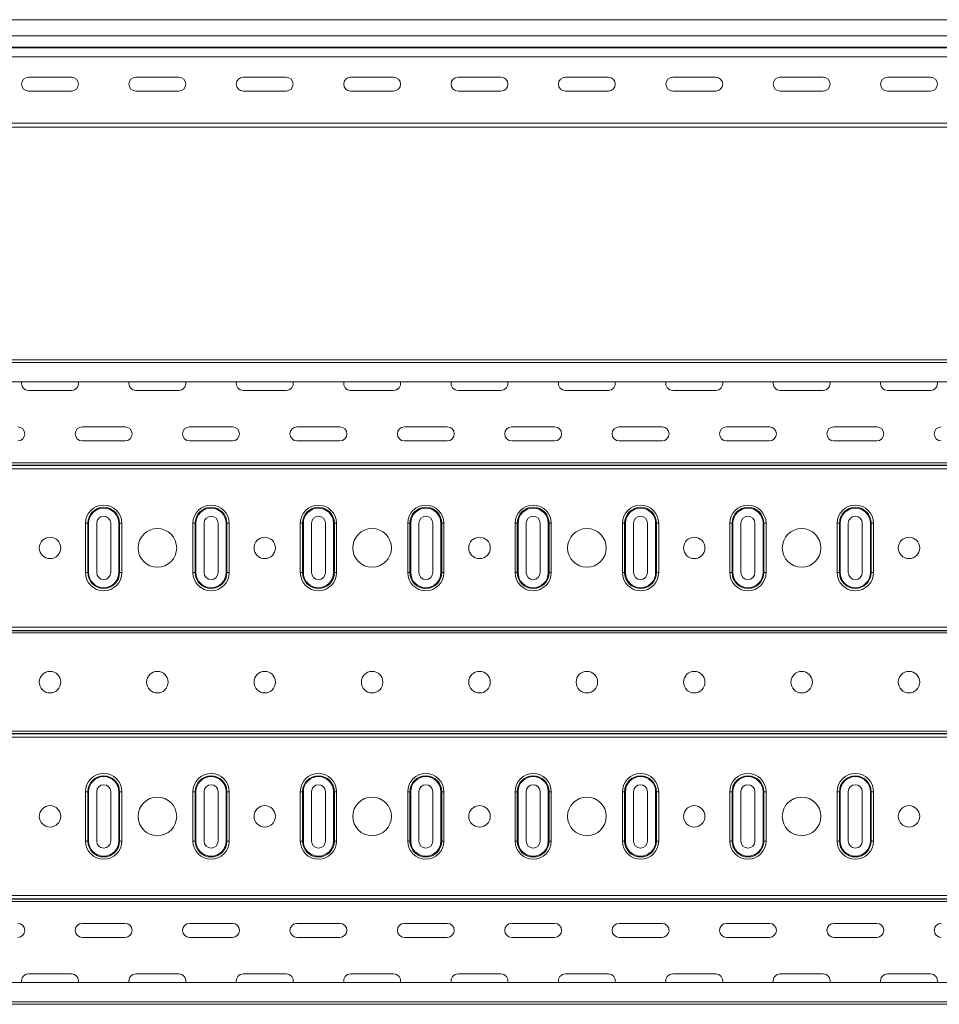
# Model space of a CAD drawing. Header units: millimetres. Extents: x -583 to 2827, y -4183 to -259.
# Tile 8 of 19: x 1542 to 1971, y -2872 to -2414. Entities that reach past the tile are written whole.
import ezdxf

# ---------------------------------------------------------------- set-up
doc = ezdxf.new("R2010")
doc.units = ezdxf.units.MM

msp = doc.modelspace()

# ---------------------------------------------------------------- linework, layer by layer
at = {"color": 7, "linetype": 'Continuous', "lineweight": 15}
for p, q in [((2796.48, -2414.03), (328.48, -2414.03)), ((328.48, -2421.48), (2796.48, -2421.48)), ((328.48, -2426.79), (2796.48, -2426.79)), ((328.48, -2427.16), (2796.48, -2427.16)), ((328.48, -2431.29), (2796.48, -2431.29)), ((1566.48, -2440.78), (1546.48, -2440.78)), ((1616.48, -2440.78), (1596.48, -2440.78)), ((1666.48, -2440.78), (1646.48, -2440.78)), ((1716.48, -2440.78), (1696.48, -2440.78)), ((1766.48, -2440.78), (1746.48, -2440.78)), ((1816.48, -2440.78), (1796.48, -2440.78)), ((1866.48, -2440.78), (1846.48, -2440.78)), ((1916.48, -2440.78), (1896.48, -2440.78)), ((1966.48, -2440.78), (1946.48, -2440.78)), ((1546.48, -2447.28), (1566.48, -2447.28)), ((1596.48, -2447.28), (1616.48, -2447.28)), ((1646.48, -2447.28), (1666.48, -2447.28)), ((1696.48, -2447.28), (1716.48, -2447.28)), ((1746.48, -2447.28), (1766.48, -2447.28)), ((1796.48, -2447.28), (1816.48, -2447.28)), ((1846.48, -2447.28), (1866.48, -2447.28)), ((1896.48, -2447.28), (1916.48, -2447.28)), ((1946.48, -2447.28), (1966.48, -2447.28)), ((328.48, -2462.23), (2796.48, -2462.23)), ((328.48, -2464.03), (2796.48, -2464.03)), ((328.48, -2572.47), (2796.48, -2572.47)), ((2796.48, -2573.59), (328.48, -2573.59)), ((328.48, -2582.69), (2796.48, -2582.69)), ((1566.48, -2586.64), (1546.48, -2586.64)), ((1616.48, -2586.64), (1596.48, -2586.64)), ((1666.48, -2586.64), (1646.48, -2586.64)), ((1716.48, -2586.64), (1696.48, -2586.64)), ((1766.48, -2586.64), (1746.48, -2586.64)), ((1816.48, -2586.64), (1796.48, -2586.64)), ((1866.48, -2586.64), (1846.48, -2586.64)), ((1916.48, -2586.64), (1896.48, -2586.64)), ((1966.48, -2586.64), (1946.48, -2586.64)), ((1571.48, -2603.64), (1591.48, -2603.64)), ((1621.48, -2603.64), (1641.48, -2603.64)), ((1671.48, -2603.64), (1691.48, -2603.64)), ((1721.48, -2603.64), (1741.48, -2603.64)), ((1771.48, -2603.64), (1791.48, -2603.64)), ((1821.48, -2603.64), (1841.48, -2603.64)), ((1871.48, -2603.64), (1891.48, -2603.64)), ((1921.48, -2603.64), (1941.48, -2603.64)), ((1591.48, -2610.14), (1571.48, -2610.14)), ((1641.48, -2610.14), (1621.48, -2610.14)), ((1691.48, -2610.14), (1671.48, -2610.14)), ((1741.48, -2610.14), (1721.48, -2610.14)), ((1791.48, -2610.14), (1771.48, -2610.14)), ((1841.48, -2610.14), (1821.48, -2610.14)), ((1891.48, -2610.14), (1871.48, -2610.14)), ((1941.48, -2610.14), (1921.48, -2610.14)), ((328.48, -2620.36), (2796.48, -2620.36)), ((328.48, -2621.42), (2796.48, -2621.42)), ((328.48, -2621.53), (2796.48, -2621.53)), ((328.48, -2623.09), (2796.48, -2623.09)), ((1573.03, -2671.47), (1573.03, -2648.47)), ((1573.03, -2648.47), (1574.07, -2648.47)), ((1574.07, -2671.47), (1574.07, -2648.47)), ((1574.07, -2648.47), (1574.45, -2648.47)), ((1574.45, -2648.47), (1574.45, -2671.47)), ((1578.23, -2671.47), (1578.23, -2648.47)), ((1584.73, -2648.47), (1584.73, -2671.47)), ((1588.51, -2671.47), (1588.51, -2648.47)), ((1588.51, -2648.47), (1588.89, -2648.47)), ((1588.89, -2648.47), (1588.89, -2671.47)), ((1588.89, -2648.47), (1589.93, -2648.47)), ((1589.93, -2648.47), (1589.93, -2671.47)), ((1623.03, -2671.47), (1623.03, -2648.47)), ((1623.03, -2648.47), (1624.07, -2648.47)), ((1624.07, -2671.47), (1624.07, -2648.47)), ((1624.45, -2648.47), (1624.07, -2648.47)), ((1624.45, -2648.47), (1624.45, -2671.47)), ((1628.23, -2671.47), (1628.23, -2648.47)), ((1634.73, -2648.47), (1634.73, -2671.47)), ((1638.51, -2671.47), (1638.51, -2648.47)), ((1638.51, -2648.47), (1638.89, -2648.47)), ((1638.89, -2648.47), (1638.89, -2671.47)), ((1638.89, -2648.47), (1639.93, -2648.47)), ((1639.93, -2648.47), (1639.93, -2671.47)), ((1673.03, -2671.47), (1673.03, -2648.47)), ((1673.03, -2648.47), (1674.07, -2648.47)), ((1674.07, -2671.47), (1674.07, -2648.47)), ((1674.07, -2648.47), (1674.45, -2648.47)), ((1674.45, -2648.47), (1674.45, -2671.47)), ((1678.23, -2671.47), (1678.23, -2648.47)), ((1684.73, -2648.47), (1684.73, -2671.47)), ((1688.51, -2671.47), (1688.51, -2648.47)), ((1688.51, -2648.47), (1688.89, -2648.47)), ((1688.89, -2648.47), (1688.89, -2671.47)), ((1688.89, -2648.47), (1689.93, -2648.47)), ((1689.93, -2648.47), (1689.93, -2671.47)), ((1723.03, -2671.47), (1723.03, -2648.47)), ((1723.03, -2648.47), (1724.07, -2648.47)), ((1724.07, -2671.47), (1724.07, -2648.47)), ((1724.45, -2648.47), (1724.07, -2648.47)), ((1724.45, -2648.47), (1724.45, -2671.47)), ((1728.23, -2671.47), (1728.23, -2648.47)), ((1734.73, -2648.47), (1734.73, -2671.47)), ((1738.51, -2671.47), (1738.51, -2648.47)), ((1738.51, -2648.47), (1738.89, -2648.47)), ((1738.89, -2648.47), (1738.89, -2671.47)), ((1738.89, -2648.47), (1739.93, -2648.47)), ((1739.93, -2648.47), (1739.93, -2671.47)), ((1773.03, -2671.47), (1773.03, -2648.47)), ((1773.03, -2648.47), (1774.07, -2648.47)), ((1774.07, -2671.47), (1774.07, -2648.47)), ((1774.07, -2648.47), (1774.45, -2648.47)), ((1774.45, -2648.47), (1774.45, -2671.47)), ((1778.23, -2671.47), (1778.23, -2648.47)), ((1784.73, -2648.47), (1784.73, -2671.47)), ((1788.51, -2671.47), (1788.51, -2648.47)), ((1788.51, -2648.47), (1788.89, -2648.47)), ((1788.89, -2648.47), (1788.89, -2671.47)), ((1788.89, -2648.47), (1789.93, -2648.47)), ((1789.93, -2648.47), (1789.93, -2671.47)), ((1823.03, -2671.47), (1823.03, -2648.47)), ((1823.03, -2648.47), (1824.07, -2648.47)), ((1824.07, -2671.47), (1824.07, -2648.47)), ((1824.45, -2648.47), (1824.07, -2648.47)), ((1824.45, -2648.47), (1824.45, -2671.47)), ((1828.23, -2671.47), (1828.23, -2648.47)), ((1834.73, -2648.47), (1834.73, -2671.47)), ((1838.51, -2671.47), (1838.51, -2648.47)), ((1838.51, -2648.47), (1838.89, -2648.47)), ((1838.89, -2648.47), (1838.89, -2671.47)), ((1838.89, -2648.47), (1839.93, -2648.47)), ((1839.93, -2648.47), (1839.93, -2671.47)), ((1873.03, -2671.47), (1873.03, -2648.47)), ((1873.03, -2648.47), (1874.07, -2648.47)), ((1874.07, -2671.47), (1874.07, -2648.47)), ((1874.07, -2648.47), (1874.45, -2648.47)), ((1874.45, -2648.47), (1874.45, -2671.47)), ((1878.23, -2671.47), (1878.23, -2648.47)), ((1884.73, -2648.47), (1884.73, -2671.47)), ((1888.51, -2671.47), (1888.51, -2648.47)), ((1888.51, -2648.47), (1888.89, -2648.47)), ((1888.89, -2648.47), (1888.89, -2671.47)), ((1888.89, -2648.47), (1889.93, -2648.47)), ((1889.93, -2648.47), (1889.93, -2671.47)), ((1923.03, -2671.47), (1923.03, -2648.47)), ((1923.03, -2648.47), (1924.07, -2648.47)), ((1924.07, -2671.47), (1924.07, -2648.47)), ((1924.45, -2648.47), (1924.07, -2648.47)), ((1924.45, -2648.47), (1924.45, -2671.47)), ((1928.23, -2671.47), (1928.23, -2648.47)), ((1934.73, -2648.47), (1934.73, -2671.47)), ((1938.51, -2671.47), (1938.51, -2648.47)), ((1938.51, -2648.47), (1938.89, -2648.47)), ((1938.89, -2648.47), (1938.89, -2671.47)), ((1938.89, -2648.47), (1939.93, -2648.47)), ((1939.93, -2648.47), (1939.93, -2671.47)), ((1573.03, -2671.47), (1574.07, -2671.47)), ((1574.07, -2671.47), (1574.45, -2671.47)), ((1588.51, -2671.47), (1588.89, -2671.47)), ((1588.89, -2671.47), (1589.93, -2671.47)), ((1623.03, -2671.47), (1624.07, -2671.47)), ((1624.07, -2671.47), (1624.45, -2671.47)), ((1638.89, -2671.47), (1638.51, -2671.47)), ((1638.89, -2671.47), (1639.93, -2671.47)), ((1673.03, -2671.47), (1674.07, -2671.47)), ((1674.07, -2671.47), (1674.45, -2671.47)), ((1688.51, -2671.47), (1688.89, -2671.47)), ((1688.89, -2671.47), (1689.93, -2671.47)), ((1723.03, -2671.47), (1724.07, -2671.47)), ((1724.07, -2671.47), (1724.45, -2671.47)), ((1738.89, -2671.47), (1738.51, -2671.47)), ((1738.89, -2671.47), (1739.93, -2671.47)), ((1773.03, -2671.47), (1774.07, -2671.47)), ((1774.07, -2671.47), (1774.45, -2671.47)), ((1788.51, -2671.47), (1788.89, -2671.47)), ((1788.89, -2671.47), (1789.93, -2671.47)), ((1823.03, -2671.47), (1824.07, -2671.47)), ((1824.07, -2671.47), (1824.45, -2671.47)), ((1838.89, -2671.47), (1838.51, -2671.47)), ((1838.89, -2671.47), (1839.93, -2671.47)), ((1873.03, -2671.47), (1874.07, -2671.47)), ((1874.07, -2671.47), (1874.45, -2671.47)), ((1888.51, -2671.47), (1888.89, -2671.47)), ((1888.89, -2671.47), (1889.93, -2671.47)), ((1923.03, -2671.47), (1924.07, -2671.47)), ((1924.07, -2671.47), (1924.45, -2671.47)), ((1938.89, -2671.47), (1938.51, -2671.47)), ((1938.89, -2671.47), (1939.93, -2671.47)), ((328.48, -2696.85), (2796.48, -2696.85)), ((328.48, -2698.4), (2796.48, -2698.4)), ((328.48, -2698.52), (2796.48, -2698.52)), ((328.48, -2699.58), (2796.48, -2699.58)), ((328.48, -2745.36), (2796.48, -2745.36)), ((328.48, -2746.42), (2796.48, -2746.42)), ((328.48, -2746.53), (2796.48, -2746.53)), ((328.48, -2748.09), (2796.48, -2748.09)), ((1573.03, -2796.47), (1573.03, -2773.47)), ((1573.03, -2773.47), (1574.07, -2773.47)), ((1574.07, -2796.47), (1574.07, -2773.47)), ((1574.07, -2773.47), (1574.45, -2773.47)), ((1574.45, -2773.47), (1574.45, -2796.47)), ((1578.23, -2796.47), (1578.23, -2773.47)), ((1584.73, -2773.47), (1584.73, -2796.47)), ((1588.51, -2773.47), (1588.89, -2773.47)), ((1588.51, -2796.47), (1588.51, -2773.47)), ((1588.89, -2773.47), (1589.93, -2773.47)), ((1588.89, -2773.47), (1588.89, -2796.47)), ((1589.93, -2773.47), (1589.93, -2796.47)), ((1623.03, -2796.47), (1623.03, -2773.47)), ((1623.03, -2773.47), (1624.07, -2773.47)), ((1624.07, -2796.47), (1624.07, -2773.47)), ((1624.07, -2773.47), (1624.45, -2773.47)), ((1624.45, -2773.47), (1624.45, -2796.47)), ((1628.23, -2796.47), (1628.23, -2773.47)), ((1634.73, -2773.47), (1634.73, -2796.47)), ((1638.51, -2773.47), (1638.89, -2773.47)), ((1638.51, -2796.47), (1638.51, -2773.47)), ((1638.89, -2773.47), (1639.93, -2773.47)), ((1638.89, -2773.47), (1638.89, -2796.47)), ((1639.93, -2773.47), (1639.93, -2796.47)), ((1673.03, -2796.47), (1673.03, -2773.47)), ((1673.03, -2773.47), (1674.07, -2773.47)), ((1674.07, -2796.47), (1674.07, -2773.47)), ((1674.07, -2773.47), (1674.45, -2773.47)), ((1674.45, -2773.47), (1674.45, -2796.47)), ((1678.23, -2796.47), (1678.23, -2773.47)), ((1684.73, -2773.47), (1684.73, -2796.47)), ((1688.51, -2773.47), (1688.89, -2773.47)), ((1688.51, -2796.47), (1688.51, -2773.47)), ((1688.89, -2773.47), (1689.93, -2773.47)), ((1688.89, -2773.47), (1688.89, -2796.47)), ((1689.93, -2773.47), (1689.93, -2796.47)), ((1723.03, -2796.47), (1723.03, -2773.47)), ((1723.03, -2773.47), (1724.07, -2773.47)), ((1724.07, -2796.47), (1724.07, -2773.47)), ((1724.07, -2773.47), (1724.45, -2773.47)), ((1724.45, -2773.47), (1724.45, -2796.47)), ((1728.23, -2796.47), (1728.23, -2773.47)), ((1734.73, -2773.47), (1734.73, -2796.47)), ((1738.51, -2773.47), (1738.89, -2773.47)), ((1738.51, -2796.47), (1738.51, -2773.47)), ((1738.89, -2773.47), (1739.93, -2773.47)), ((1738.89, -2773.47), (1738.89, -2796.47)), ((1739.93, -2773.47), (1739.93, -2796.47)), ((1773.03, -2796.47), (1773.03, -2773.47)), ((1773.03, -2773.47), (1774.07, -2773.47)), ((1774.07, -2796.47), (1774.07, -2773.47)), ((1774.07, -2773.47), (1774.45, -2773.47)), ((1774.45, -2773.47), (1774.45, -2796.47)), ((1778.23, -2796.47), (1778.23, -2773.47)), ((1784.73, -2773.47), (1784.73, -2796.47)), ((1788.51, -2773.47), (1788.89, -2773.47)), ((1788.51, -2796.47), (1788.51, -2773.47)), ((1788.89, -2773.47), (1789.93, -2773.47)), ((1788.89, -2773.47), (1788.89, -2796.47)), ((1789.93, -2773.47), (1789.93, -2796.47)), ((1823.03, -2796.47), (1823.03, -2773.47)), ((1823.03, -2773.47), (1824.07, -2773.47)), ((1824.07, -2796.47), (1824.07, -2773.47)), ((1824.07, -2773.47), (1824.45, -2773.47)), ((1824.45, -2773.47), (1824.45, -2796.47)), ((1828.23, -2796.47), (1828.23, -2773.47)), ((1834.73, -2773.47), (1834.73, -2796.47)), ((1838.51, -2773.47), (1838.89, -2773.47)), ((1838.51, -2796.47), (1838.51, -2773.47)), ((1838.89, -2773.47), (1839.93, -2773.47)), ((1838.89, -2773.47), (1838.89, -2796.47)), ((1839.93, -2773.47), (1839.93, -2796.47)), ((1873.03, -2796.47), (1873.03, -2773.47)), ((1873.03, -2773.47), (1874.07, -2773.47)), ((1874.07, -2796.47), (1874.07, -2773.47)), ((1874.07, -2773.47), (1874.45, -2773.47)), ((1874.45, -2773.47), (1874.45, -2796.47)), ((1878.23, -2796.47), (1878.23, -2773.47)), ((1884.73, -2773.47), (1884.73, -2796.47)), ((1888.51, -2773.47), (1888.89, -2773.47)), ((1888.51, -2796.47), (1888.51, -2773.47)), ((1888.89, -2773.47), (1889.93, -2773.47)), ((1888.89, -2773.47), (1888.89, -2796.47)), ((1889.93, -2773.47), (1889.93, -2796.47)), ((1923.03, -2796.47), (1923.03, -2773.47)), ((1923.03, -2773.47), (1924.07, -2773.47)), ((1924.07, -2796.47), (1924.07, -2773.47)), ((1924.07, -2773.47), (1924.45, -2773.47)), ((1924.45, -2773.47), (1924.45, -2796.47)), ((1928.23, -2796.47), (1928.23, -2773.47)), ((1934.73, -2773.47), (1934.73, -2796.47)), ((1938.51, -2773.47), (1938.89, -2773.47)), ((1938.51, -2796.47), (1938.51, -2773.47)), ((1938.89, -2773.47), (1939.93, -2773.47)), ((1938.89, -2773.47), (1938.89, -2796.47)), ((1939.93, -2773.47), (1939.93, -2796.47)), ((1573.03, -2796.47), (1574.07, -2796.47)), ((1574.07, -2796.47), (1574.45, -2796.47)), ((1588.51, -2796.47), (1588.89, -2796.47)), ((1588.89, -2796.47), (1589.93, -2796.47)), ((1623.03, -2796.47), (1624.07, -2796.47)), ((1624.07, -2796.47), (1624.45, -2796.47)), ((1638.51, -2796.47), (1638.89, -2796.47)), ((1638.89, -2796.47), (1639.93, -2796.47)), ((1673.03, -2796.47), (1674.07, -2796.47)), ((1674.07, -2796.47), (1674.45, -2796.47)), ((1688.51, -2796.47), (1688.89, -2796.47)), ((1688.89, -2796.47), (1689.93, -2796.47)), ((1723.03, -2796.47), (1724.07, -2796.47)), ((1724.07, -2796.47), (1724.45, -2796.47)), ((1738.51, -2796.47), (1738.89, -2796.47)), ((1738.89, -2796.47), (1739.93, -2796.47)), ((1773.03, -2796.47), (1774.07, -2796.47)), ((1774.07, -2796.47), (1774.45, -2796.47)), ((1788.51, -2796.47), (1788.89, -2796.47)), ((1788.89, -2796.47), (1789.93, -2796.47)), ((1823.03, -2796.47), (1824.07, -2796.47)), ((1824.07, -2796.47), (1824.45, -2796.47)), ((1838.51, -2796.47), (1838.89, -2796.47)), ((1838.89, -2796.47), (1839.93, -2796.47)), ((1873.03, -2796.47), (1874.07, -2796.47)), ((1874.07, -2796.47), (1874.45, -2796.47)), ((1888.51, -2796.47), (1888.89, -2796.47)), ((1888.89, -2796.47), (1889.93, -2796.47)), ((1923.03, -2796.47), (1924.07, -2796.47)), ((1924.07, -2796.47), (1924.45, -2796.47)), ((1938.51, -2796.47), (1938.89, -2796.47)), ((1938.89, -2796.47), (1939.93, -2796.47)), ((328.48, -2821.85), (2796.48, -2821.85)), ((328.48, -2823.4), (2796.48, -2823.4)), ((328.48, -2823.52), (2796.48, -2823.52)), ((328.48, -2824.58), (2796.48, -2824.58)), ((1571.48, -2834.79), (1591.48, -2834.79)), ((1621.48, -2834.79), (1641.48, -2834.79)), ((1671.48, -2834.79), (1691.48, -2834.79)), ((1721.48, -2834.79), (1741.48, -2834.79)), ((1771.48, -2834.79), (1791.48, -2834.79)), ((1821.48, -2834.79), (1841.48, -2834.79)), ((1871.48, -2834.79), (1891.48, -2834.79)), ((1921.48, -2834.79), (1941.48, -2834.79)), ((1591.48, -2841.29), (1571.48, -2841.29)), ((1641.48, -2841.29), (1621.48, -2841.29)), ((1691.48, -2841.29), (1671.48, -2841.29)), ((1741.48, -2841.29), (1721.48, -2841.29)), ((1791.48, -2841.29), (1771.48, -2841.29)), ((1841.48, -2841.29), (1821.48, -2841.29)), ((1891.48, -2841.29), (1871.48, -2841.29)), ((1941.48, -2841.29), (1921.48, -2841.29)), ((1546.48, -2858.29), (1566.48, -2858.29)), ((1596.48, -2858.29), (1616.48, -2858.29)), ((1646.48, -2858.29), (1666.48, -2858.29)), ((1696.48, -2858.29), (1716.48, -2858.29)), ((1746.48, -2858.29), (1766.48, -2858.29)), ((1796.48, -2858.29), (1816.48, -2858.29)), ((1846.48, -2858.29), (1866.48, -2858.29)), ((1896.48, -2858.29), (1916.48, -2858.29)), ((1946.48, -2858.29), (1966.48, -2858.29)), ((2796.48, -2862.24), (328.48, -2862.24)), ((328.48, -2871.34), (2796.48, -2871.34)), ((328.48, -2872.47), (2796.48, -2872.47))]:
    msp.add_line(p, q, dxfattribs=at)
for centre, radius in [((1606.48, -2659.97), 9), ((1706.48, -2659.97), 9), ((1806.48, -2659.97), 9), ((1906.48, -2659.97), 9), ((1556.48, -2659.97), 5), ((1656.48, -2659.97), 5), ((1756.48, -2659.97), 5), ((1856.48, -2659.97), 5), ((1956.48, -2659.97), 5), ((1556.48, -2722.47), 5), ((1606.48, -2722.47), 5), ((1656.48, -2722.47), 5), ((1706.48, -2722.47), 5), ((1756.48, -2722.47), 5), ((1806.48, -2722.47), 5), ((1856.48, -2722.47), 5), ((1906.48, -2722.47), 5), ((1956.48, -2722.47), 5), ((1606.48, -2784.97), 9), ((1706.48, -2784.97), 9), ((1806.48, -2784.97), 9), ((1906.48, -2784.97), 9), ((1556.48, -2784.97), 5), ((1656.48, -2784.97), 5), ((1756.48, -2784.97), 5), ((1856.48, -2784.97), 5), ((1956.48, -2784.97), 5)]:
    msp.add_circle(centre, radius, dxfattribs=at)
for centre, radius, start, end in [((1546.48, -2444.03), 3.25, 90, 270), ((1566.48, -2444.03), 3.25, 270, 90), ((1596.48, -2444.03), 3.25, 90, 270), ((1616.48, -2444.03), 3.25, 270, 90), ((1646.48, -2444.03), 3.25, 90, 270), ((1666.48, -2444.03), 3.25, 270, 90), ((1696.48, -2444.03), 3.25, 90, 270), ((1716.48, -2444.03), 3.25, 270, 90), ((1746.48, -2444.03), 3.25, 90, 270), ((1766.48, -2444.03), 3.25, 270, 90), ((1796.48, -2444.03), 3.25, 90, 270), ((1816.48, -2444.03), 3.25, 270, 90), ((1846.48, -2444.03), 3.25, 90, 270), ((1866.48, -2444.03), 3.25, 270, 90), ((1896.48, -2444.03), 3.25, 90, 270), ((1916.48, -2444.03), 3.25, 270, 90), ((1946.48, -2444.03), 3.25, 90, 270), ((1966.48, -2444.03), 3.25, 270, 90), ((1546.48, -2583.39), 3.25, 167.5493, 270), ((1566.48, -2583.39), 3.25, 270, 12.4507), ((1596.48, -2583.39), 3.25, 167.5493, 270), ((1616.48, -2583.39), 3.25, 270, 12.4507), ((1646.48, -2583.39), 3.25, 167.5493, 270), ((1666.48, -2583.39), 3.25, 270, 12.4507), ((1696.48, -2583.39), 3.25, 167.5493, 270), ((1716.48, -2583.39), 3.25, 270, 12.4507), ((1746.48, -2583.39), 3.25, 167.5493, 270), ((1766.48, -2583.39), 3.25, 270, 12.4507), ((1796.48, -2583.39), 3.25, 167.5493, 270), ((1816.48, -2583.39), 3.25, 270, 12.4507), ((1846.48, -2583.39), 3.25, 167.5493, 270), ((1866.48, -2583.39), 3.25, 270, 12.4507), ((1896.48, -2583.39), 3.25, 167.5493, 270), ((1916.48, -2583.39), 3.25, 270, 12.4507), ((1946.48, -2583.39), 3.25, 167.5493, 270), ((1966.48, -2583.39), 3.25, 270, 12.4507), ((1541.48, -2606.89), 3.25, 270, 90), ((1571.48, -2606.89), 3.25, 90, 270), ((1591.48, -2606.89), 3.25, 270, 90), ((1621.48, -2606.89), 3.25, 90, 270), ((1641.48, -2606.89), 3.25, 270, 90), ((1671.48, -2606.89), 3.25, 90, 270), ((1691.48, -2606.89), 3.25, 270, 90), ((1721.48, -2606.89), 3.25, 90, 270), ((1741.48, -2606.89), 3.25, 270, 90), ((1771.48, -2606.89), 3.25, 90, 270), ((1791.48, -2606.89), 3.25, 270, 90), ((1821.48, -2606.89), 3.25, 90, 270), ((1841.48, -2606.89), 3.25, 270, 90), ((1871.48, -2606.89), 3.25, 90, 270), ((1891.48, -2606.89), 3.25, 270, 90), ((1921.48, -2606.89), 3.25, 90, 270), ((1941.48, -2606.89), 3.25, 270, 90), ((1971.48, -2606.89), 3.25, 90, 270), ((1581.48, -2648.47), 8.45, 0, 180), ((1631.48, -2648.47), 8.45, 0, 180), ((1681.48, -2648.47), 8.45, 0, 180), ((1731.48, -2648.47), 8.45, 0, 180), ((1781.48, -2648.47), 8.45, 0, 180), ((1831.48, -2648.47), 8.45, 0, 180), ((1881.48, -2648.47), 8.45, 0, 180), ((1931.48, -2648.47), 8.45, 0, 180), ((1581.48, -2648.47), 7.41, 0, 180), ((1581.48, -2648.47), 7.03, 0, 180), ((1631.48, -2648.47), 7.41, 0, 180), ((1631.48, -2648.47), 7.03, 0, 180), ((1681.48, -2648.47), 7.41, 0, 180), ((1681.48, -2648.47), 7.03, 0, 180), ((1731.48, -2648.47), 7.41, 0, 180), ((1731.48, -2648.47), 7.03, 0, 180), ((1781.48, -2648.47), 7.41, 0, 180), ((1781.48, -2648.47), 7.03, 0, 180), ((1831.48, -2648.47), 7.41, 0, 180), ((1831.48, -2648.47), 7.03, 0, 180), ((1881.48, -2648.47), 7.41, 0, 180), ((1881.48, -2648.47), 7.03, 0, 180), ((1931.48, -2648.47), 7.41, 0, 180), ((1931.48, -2648.47), 7.03, 0, 180), ((1581.48, -2648.47), 3.25, 0, 180), ((1631.48, -2648.47), 3.25, 0, 180), ((1681.48, -2648.47), 3.25, 0, 180), ((1731.48, -2648.47), 3.25, 0, 180), ((1781.48, -2648.47), 3.25, 0, 180), ((1831.48, -2648.47), 3.25, 0, 180), ((1881.48, -2648.47), 3.25, 0, 180), ((1931.48, -2648.47), 3.25, 0, 180), ((1581.48, -2671.47), 8.45, 180, 0), ((1581.48, -2671.47), 7.41, 180, 0), ((1581.48, -2671.47), 7.03, 180, 0), ((1581.48, -2671.47), 3.25, 180, 0), ((1631.48, -2671.47), 8.45, 180, 0), ((1631.48, -2671.47), 7.41, 180, 0), ((1631.48, -2671.47), 7.03, 180, 0), ((1631.48, -2671.47), 3.25, 180, 0), ((1681.48, -2671.47), 8.45, 180, 0), ((1681.48, -2671.47), 7.41, 180, 0), ((1681.48, -2671.47), 7.03, 180, 0), ((1681.48, -2671.47), 3.25, 180, 0), ((1731.48, -2671.47), 8.45, 180, 0), ((1731.48, -2671.47), 7.41, 180, 0), ((1731.48, -2671.47), 7.03, 180, 0), ((1731.48, -2671.47), 3.25, 180, 0), ((1781.48, -2671.47), 8.45, 180, 0), ((1781.48, -2671.47), 7.41, 180, 0), ((1781.48, -2671.47), 7.03, 180, 0), ((1781.48, -2671.47), 3.25, 180, 0), ((1831.48, -2671.47), 8.45, 180, 0), ((1831.48, -2671.47), 7.41, 180, 0), ((1831.48, -2671.47), 7.03, 180, 0), ((1831.48, -2671.47), 3.25, 180, 0), ((1881.48, -2671.47), 8.45, 180, 0), ((1881.48, -2671.47), 7.41, 180, 0), ((1881.48, -2671.47), 7.03, 180, 0), ((1881.48, -2671.47), 3.25, 180, 0), ((1931.48, -2671.47), 8.45, 180, 0), ((1931.48, -2671.47), 7.41, 180, 0), ((1931.48, -2671.47), 7.03, 180, 0), ((1931.48, -2671.47), 3.25, 180, 0), ((1581.48, -2773.47), 8.45, 0, 180), ((1581.48, -2773.47), 7.41, 0, 180), ((1581.48, -2773.47), 7.03, 0, 180), ((1631.48, -2773.47), 8.45, 0, 180), ((1631.48, -2773.47), 7.41, 0, 180), ((1631.48, -2773.47), 7.03, 0, 180), ((1681.48, -2773.47), 8.45, 0, 180), ((1681.48, -2773.47), 7.41, 0, 180), ((1681.48, -2773.47), 7.03, 0, 180), ((1731.48, -2773.47), 8.45, 0, 180), ((1731.48, -2773.47), 7.41, 0, 180), ((1731.48, -2773.47), 7.03, 0, 180), ((1781.48, -2773.47), 8.45, 0, 180), ((1781.48, -2773.47), 7.41, 0, 180), ((1781.48, -2773.47), 7.03, 0, 180), ((1831.48, -2773.47), 8.45, 0, 180), ((1831.48, -2773.47), 7.41, 0, 180), ((1831.48, -2773.47), 7.03, 0, 180), ((1881.48, -2773.47), 8.45, 0, 180), ((1881.48, -2773.47), 7.41, 0, 180), ((1881.48, -2773.47), 7.03, 0, 180), ((1931.48, -2773.47), 8.45, 0, 180), ((1931.48, -2773.47), 7.41, 0, 180), ((1931.48, -2773.47), 7.03, 0, 180), ((1581.48, -2773.47), 3.25, 0, 180), ((1631.48, -2773.47), 3.25, 0, 180), ((1681.48, -2773.47), 3.25, 0, 180), ((1731.48, -2773.47), 3.25, 0, 180), ((1781.48, -2773.47), 3.25, 0, 180), ((1831.48, -2773.47), 3.25, 0, 180), ((1881.48, -2773.47), 3.25, 0, 180), ((1931.48, -2773.47), 3.25, 0, 180), ((1581.48, -2796.47), 8.45, 180, 0), ((1581.48, -2796.47), 7.41, 180, 0), ((1581.48, -2796.47), 7.03, 180, 0), ((1581.48, -2796.47), 3.25, 180, 0), ((1631.48, -2796.47), 8.45, 180, 0), ((1631.48, -2796.47), 7.41, 180, 0), ((1631.48, -2796.47), 7.03, 180, 0), ((1631.48, -2796.47), 3.25, 180, 0), ((1681.48, -2796.47), 8.45, 180, 0), ((1681.48, -2796.47), 7.41, 180, 0), ((1681.48, -2796.47), 7.03, 180, 0), ((1681.48, -2796.47), 3.25, 180, 0), ((1731.48, -2796.47), 8.45, 180, 0), ((1731.48, -2796.47), 7.41, 180, 0), ((1731.48, -2796.47), 7.03, 180, 0), ((1731.48, -2796.47), 3.25, 180, 0), ((1781.48, -2796.47), 8.45, 180, 0), ((1781.48, -2796.47), 7.41, 180, 0), ((1781.48, -2796.47), 7.03, 180, 0), ((1781.48, -2796.47), 3.25, 180, 0), ((1831.48, -2796.47), 8.45, 180, 0), ((1831.48, -2796.47), 7.41, 180, 0), ((1831.48, -2796.47), 7.03, 180, 0), ((1831.48, -2796.47), 3.25, 180, 0), ((1881.48, -2796.47), 8.45, 180, 0), ((1881.48, -2796.47), 7.41, 180, 0), ((1881.48, -2796.47), 7.03, 180, 0), ((1881.48, -2796.47), 3.25, 180, 0), ((1931.48, -2796.47), 8.45, 180, 0), ((1931.48, -2796.47), 7.41, 180, 0), ((1931.48, -2796.47), 7.03, 180, 0), ((1931.48, -2796.47), 3.25, 180, 0), ((1541.48, -2838.04), 3.25, 270, 90), ((1571.48, -2838.04), 3.25, 90, 270), ((1591.48, -2838.04), 3.25, 270, 90), ((1621.48, -2838.04), 3.25, 90, 270), ((1641.48, -2838.04), 3.25, 270, 90), ((1671.48, -2838.04), 3.25, 90, 270), ((1691.48, -2838.04), 3.25, 270, 90), ((1721.48, -2838.04), 3.25, 90, 270), ((1741.48, -2838.04), 3.25, 270, 90), ((1771.48, -2838.04), 3.25, 90, 270), ((1791.48, -2838.04), 3.25, 270, 90), ((1821.48, -2838.04), 3.25, 90, 270), ((1841.48, -2838.04), 3.25, 270, 90), ((1871.48, -2838.04), 3.25, 90, 270), ((1891.48, -2838.04), 3.25, 270, 90), ((1921.48, -2838.04), 3.25, 90, 270), ((1941.48, -2838.04), 3.25, 270, 90), ((1971.48, -2838.04), 3.25, 90, 270), ((1546.48, -2861.54), 3.25, 90, 192.4507), ((1566.48, -2861.54), 3.25, 347.5493, 90), ((1596.48, -2861.54), 3.25, 90, 192.4507), ((1616.48, -2861.54), 3.25, 347.5493, 90), ((1646.48, -2861.54), 3.25, 90, 192.4507), ((1666.48, -2861.54), 3.25, 347.5493, 90), ((1696.48, -2861.54), 3.25, 90, 192.4507), ((1716.48, -2861.54), 3.25, 347.5493, 90), ((1746.48, -2861.54), 3.25, 90, 192.4507), ((1766.48, -2861.54), 3.25, 347.5493, 90), ((1796.48, -2861.54), 3.25, 90, 192.4507), ((1816.48, -2861.54), 3.25, 347.5493, 90), ((1846.48, -2861.54), 3.25, 90, 192.4507), ((1866.48, -2861.54), 3.25, 347.5493, 90), ((1896.48, -2861.54), 3.25, 90, 192.4507), ((1916.48, -2861.54), 3.25, 347.5493, 90), ((1946.48, -2861.54), 3.25, 90, 192.4507), ((1966.48, -2861.54), 3.25, 347.5493, 90)]:
    msp.add_arc(centre, radius, start, end, dxfattribs=at)

doc.saveas('drawing.dxf')
